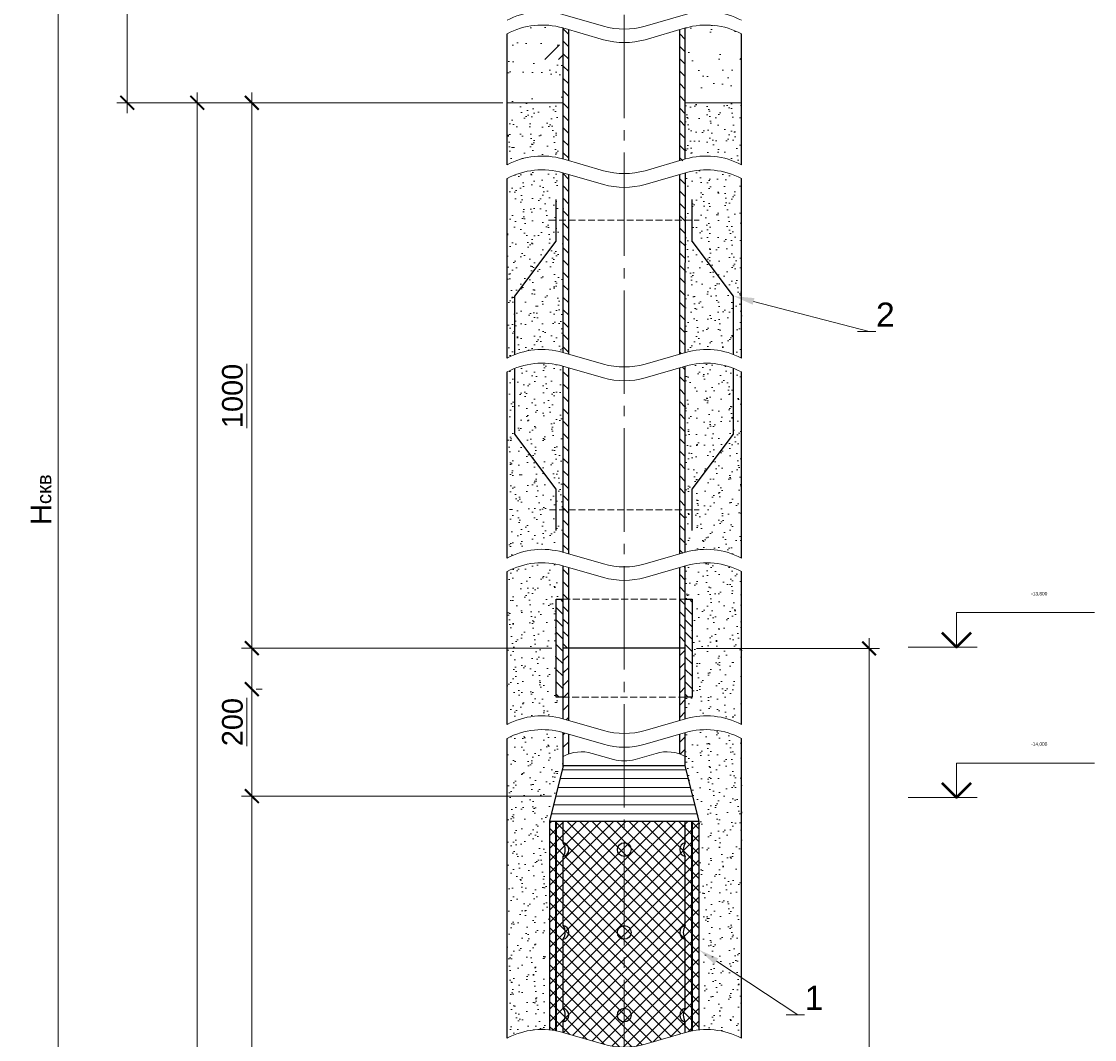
# Model space of a CAD drawing. Header units: millimetres. Extents: x 15422 to 23145, y 7709 to 14779.
# Tile 3 of 12: x 18801 to 19579, y 8524 to 9262. Entities that reach past the tile are written whole.
import ezdxf
from ezdxf import colors
from ezdxf.entities.mleader import LeaderData, LeaderLine
from ezdxf.enums import TextEntityAlignment as Align
from ezdxf.math import Vec2, Vec3

# ---------------------------------------------------------------- set-up
doc = ezdxf.new("R2018")
doc.units = ezdxf.units.MM
doc.linetypes.add('Штриховая_ГОСТ', pattern=[7, 5, -2])
doc.linetypes.add('Штрихпунктирная_ГОСТ', pattern=[20, 15, -1.75, 1.5, -1.75])
for name, color, linetype, lineweight in [('Выноски', 2, 'Continuous', 9), ('Грунт коренной', 33, 'Грунт_естественный_ГОСТ1', 13), ('ГТО-2 Маскировка', 9, 'Continuous', 13), ('ГТО-2 Обрыв криволинейный', 254, 'Continuous', 13), ('Линия основная', 4, 'Continuous', 25), ('Линия тонкая', 3, 'Continuous', 13), ('Оси', 1, 'Штрихпунктирная_ГОСТ', 13), ('Отметки', 7, 'Continuous', 13), ('Размеры', 2, 'Continuous', 9), ('Штриховая линия', 7, 'Штриховая_ГОСТ', 13), ('Штриховка', 251, 'Continuous', 9)]:
    doc.layers.add(name, color=color, linetype=linetype, lineweight=lineweight)
doc.styles.add('ГТО-2', font='arial.ttf')
doc.styles.add('КИА', font='arial.ttf')
doc.linetypes.add('Грунт_естественный_ГОСТ1', pattern='A,1.4142,[2,Форма_КИА.shx,S=2.1213,R=0,X=1.77,Y=0],1.4142,[2,Форма_КИА.shx,S=2.1213,R=0,X=1.77,Y=0],1.4142,[2,Форма_КИА.shx,S=2.1213,R=0,X=1.77,Y=0],1.4142', length=5.6568)
doc.linetypes.add('Грунт_естественный_ГОСТ2', pattern='A,2.56066,[130,ltypeshp,S=1.5,R=45,X=0,Y=-1.06066],1.5,[130,ltypeshp,S=1.5,R=45,X=0,Y=-1.06066],1.5,[130,ltypeshp,S=1.5,R=45,X=0,Y=-1.06066],0.43934', length=6)
doc.dimstyles.new('КИА', dxfattribs={"dimtxt": 3, "dimasz": 2, "dimexe": 1.5, "dimexo": 0, "dimgap": 1, "dimtad": 1, "dimdec": 0, "dimzin": 9, "dimtxsty": 'КИА', "dimblk": 'ARCHTICK', "dimcen": 3, "dimdle": 1.5, "dimclrd": 256, "dimclre": 256, "dimclrt": 256, "dimadec": 0, "dimazin": 0, "dimtfac": 1, "dimtdec": 0, "dimtmove": 0, "dimatfit": 3, "dimfxl": 1, "dimtfill": 1, "dimlwd": -1, "dimlwe": -1, "dimarcsym": 2})
pattern_1 = [(135, (0, -157.6494), (-4.490128, -4.490128), [])]
pattern_2 = [(135, (0, -187.381), (-4.490128, -4.490128), [])]
pattern_3 = [(127.5, (0, -157.649), (-12.235331, -0.400008), [0, -9.652, 0, -10.795, 0, -10.31875]), (97.5, (0, -157.65), (-17.920628, 11.238082), [0, -5.207, 0, -8.6995, 0, -3.33375]), (57.5, (-5e-16, -165.46), (-0.0359296, 19.774809), [0, -3.175, 0, -11.43, 0, -14.9225]), (47.5, (-5e-16, -165.46), (-5.573233, 19.088911), [0, -1.5875, 0, -7.493, 0, -8.5725])]
pattern_4 = [(127.5, (0, -187.381), (-12.235331, -0.400008), [0, -9.652, 0, -10.795, 0, -10.31875]), (97.5, (0, -187.381), (-17.920628, 11.238082), [0, -5.207, 0, -8.6995, 0, -3.33375]), (57.5, (-5e-16, -195.192), (-0.0359296, 19.774809), [0, -3.175, 0, -11.43, 0, -14.9225]), (47.5, (-5e-16, -195.192), (-5.573233, 19.088911), [0, -1.5875, 0, -7.493, 0, -8.5725])]
pattern_5 = [(3.75, (0, -187.381), (12.929983, 20.791077), [0, -19.304, 0, -21.59, 0, -20.6375]), (0.75, (0, -187.38), (26.533057, 32.95103), [0, -10.414, 0, -17.399, 0, -6.6675]), (356.75, (-15.62, -187.38), (34.471772, 19.38748), [0, -6.35, 0, -22.86, 0, -29.845]), (355.75, (-15.62, -187.38), (23.08098, 32.38917), [0, -3.175, 0, -14.986, 0, -17.145]), (45, (0, -187.38), (-24.74874, 45.96194), [15, -50]), (45, (10, -187.38), (-24.74874, 45.96194), [15, -50]), (45, (20, -187.38), (-24.74874, 45.96194), [15, -50])]
pattern_6 = [(127.5, (-1e-11, -157.413), (-12.235331, -0.400008), [0, -9.652, 0, -10.795, 0, -10.31875]), (97.5, (-1e-11, -157.413), (-17.920628, 11.238082), [0, -5.207, 0, -8.6995, 0, -3.33375]), (57.5, (-1e-11, -165.223), (-0.0359296, 19.774809), [0, -3.175, 0, -11.43, 0, -14.9225]), (47.5, (-1e-11, -165.223), (-5.573233, 19.088911), [0, -1.5875, 0, -7.493, 0, -8.5725])]
pattern_7 = [(45, (-1e-11, -157.413), (-4.490128, 4.490128), [])]
pattern_8 = [(135, (-1e-11, -157.413), (-4.490128, -4.490128), [])]

# ---------------------------------------------------------------- blocks, each defined once
blk = doc.blocks.new('*U5')
at = {"layer": 'ГТО-2 Обрыв криволинейный'}
blk.add_lwpolyline([(34, 0, 0.195164), (25.89, 0.85), (20.01, -0.85, -0.141435), (13.99, -0.85), (8.11, 0.85, 0.195164), (0, 0)], format="xyb", dxfattribs=at)
blk = doc.blocks.new('_ArchTick')
at = {"color": 0, "linetype": 'ByBlock', "const_width": 0.15}
blk.add_lwpolyline([(-0.5, -0.5), (0.5, 0.5)], dxfattribs=at)
blk = doc.blocks.new('*D9')
at = {"layer": 'Defpoints', "color": 0, "transparency": 16777216}
for p in [(18967.95, 8700.56), (19188.24, 8700.56), (18967.95, 8249.87)]:
    blk.add_point(p, dxfattribs=at)
at = {"layer": 'Размеры', "transparency": 16777216}
for p, q in [((18967.95, 8242.37), (18967.95, 8708.06)), ((19185.09, 8700.56), (18960.45, 8700.56)), ((18971.1, 8249.87), (18975.45, 8249.87))]:
    blk.add_line(p, q, dxfattribs=at)
at = {"layer": 'Размеры', "transparency": 16777216, "xscale": 10, "yscale": 10, "zscale": 10}
for p, rotation in [((18967.95, 8700.56), 90), ((18967.95, 8249.87), 270)]:
    blk.add_blockref('_ArchTick', p, dxfattribs=dict(at, rotation=rotation))
at = {"layer": 'Размеры', "transparency": 16777216, "insert": (18953.92, 8475.21), "char_height": 15, "attachment_point": 5, "rotation": 90, "style": 'КИА', "bg_fill": 3, "box_fill_scale": 1.1, "bg_fill_color": 256, "bg_fill_true_color": 13158600, "bg_fill_transparency": 0}
blk.add_mtext('{\\L2000}', dxfattribs=at)
blk = doc.blocks.new('*D10')
at = {"layer": 'Defpoints', "color": 0, "transparency": 16777216}
for p in [(18967.95, 8807.87), (19188.7, 8807.87), (18967.95, 8700.56)]:
    blk.add_point(p, dxfattribs=at)
at = {"layer": 'Размеры', "transparency": 16777216}
for p, q in [((18967.95, 8693.06), (18967.95, 8815.37)), ((19185.55, 8807.87), (18960.45, 8807.87)), ((18971.1, 8700.56), (18975.45, 8700.56))]:
    blk.add_line(p, q, dxfattribs=at)
at = {"layer": 'Размеры', "transparency": 16777216, "xscale": 10, "yscale": 10, "zscale": 10}
for p, rotation in [((18967.95, 8807.87), 90), ((18967.95, 8700.56), 270)]:
    blk.add_blockref('_ArchTick', p, dxfattribs=dict(at, rotation=rotation))
at = {"layer": 'Размеры', "transparency": 16777216, "insert": (18953.92, 8754.21), "char_height": 15, "attachment_point": 5, "rotation": 90, "style": 'КИА', "bg_fill": 3, "box_fill_scale": 1.1, "bg_fill_color": 256, "bg_fill_true_color": 13158600, "bg_fill_transparency": 0}
blk.add_mtext('{\\L200}', dxfattribs=at)
blk = doc.blocks.new('*D11')
at = {"layer": 'Defpoints', "color": 0, "transparency": 16777216}
for p in [(18967.95, 9203.4), (18967.95, 9203.4), (18967.95, 8778.14)]:
    blk.add_point(p, dxfattribs=at)
at = {"layer": 'Размеры', "transparency": 16777216}
for p, q in [((18967.95, 8770.64), (18967.95, 9210.9)), ((18971.1, 9203.4), (18975.45, 9203.4)), ((18971.1, 8778.14), (18975.45, 8778.14))]:
    blk.add_line(p, q, dxfattribs=at)
at = {"layer": 'Размеры', "transparency": 16777216, "xscale": 10, "yscale": 10, "zscale": 10}
for p, rotation in [((18967.95, 9203.4), 90), ((18967.95, 8778.14), 270)]:
    blk.add_blockref('_ArchTick', p, dxfattribs=dict(at, rotation=rotation))
at = {"layer": 'Размеры', "transparency": 16777216, "insert": (18953.92, 8990.77), "char_height": 15, "attachment_point": 5, "rotation": 90, "style": 'КИА', "bg_fill": 3, "box_fill_scale": 1.1, "bg_fill_color": 256, "bg_fill_true_color": 13158600, "bg_fill_transparency": 0}
blk.add_mtext('{\\L1000}', dxfattribs=at)
blk = doc.blocks.new('*D12')
at = {"layer": 'Defpoints', "color": 0, "transparency": 16777216}
for p in [(18928.39, 9203.4), (19152.95, 9203.4), (19152.95, 7754.87)]:
    blk.add_point(p, dxfattribs=at)
at = {"layer": 'Размеры', "transparency": 16777216}
for p, q in [((18928.39, 7747.37), (18928.39, 9210.9)), ((19149.8, 9203.4), (18920.89, 9203.4)), ((19149.8, 7754.87), (18920.89, 7754.87))]:
    blk.add_line(p, q, dxfattribs=at)
at = {"layer": 'Размеры', "transparency": 16777216, "xscale": 10, "yscale": 10, "zscale": 10}
for p, rotation in [((18928.39, 9203.4), 90), ((18928.39, 7754.87), 270)]:
    blk.add_blockref('_ArchTick', p, dxfattribs=dict(at, rotation=rotation))
at = {"layer": 'Размеры', "transparency": 16777216, "insert": (18914.36, 8479.14), "char_height": 15, "attachment_point": 5, "rotation": 90, "style": 'КИА', "bg_fill": 3, "box_fill_scale": 1.1, "bg_fill_color": 256, "bg_fill_true_color": 13158600, "bg_fill_transparency": 0}
blk.add_mtext('{\\L4000}', dxfattribs=at)
blk = doc.blocks.new('*D13')
at = {"layer": 'Defpoints', "color": 0, "transparency": 16777216}
for p in [(18877.65, 9569.87), (19152.95, 9569.87), (18928.39, 9203.4)]:
    blk.add_point(p, dxfattribs=at)
at = {"layer": 'Размеры', "transparency": 16777216}
for p, q in [((18877.65, 9195.9), (18877.65, 9577.37)), ((19149.8, 9569.87), (18870.15, 9569.87)), ((18925.24, 9203.4), (18870.15, 9203.4))]:
    blk.add_line(p, q, dxfattribs=at)
at = {"layer": 'Размеры', "transparency": 16777216, "xscale": 10, "yscale": 10, "zscale": 10}
for p, rotation in [((18877.65, 9569.87), 90), ((18877.65, 9203.4), 270)]:
    blk.add_blockref('_ArchTick', p, dxfattribs=dict(at, rotation=rotation))
at = {"layer": 'Размеры', "transparency": 16777216, "insert": (18863.07, 9386.64), "char_height": 15, "attachment_point": 5, "rotation": 90, "style": 'КИА', "bg_fill": 3, "box_fill_scale": 1.1, "bg_fill_color": 256, "bg_fill_true_color": 13158600, "bg_fill_transparency": 0}
blk.add_mtext('перем.', dxfattribs=at)
blk = doc.blocks.new('*D14')
at = {"layer": 'Defpoints', "color": 0, "transparency": 16777216}
for p in [(18967.35, 9740.03), (18827.52, 7754.87), (18928.39, 7754.87)]:
    blk.add_point(p, dxfattribs=at)
at = {"layer": 'Размеры', "transparency": 16777216}
for p, q in [((18827.52, 9747.53), (18827.52, 7747.37)), ((18964.2, 9740.03), (18820.02, 9740.03)), ((18925.24, 7754.87), (18820.02, 7754.87))]:
    blk.add_line(p, q, dxfattribs=at)
at = {"layer": 'Размеры', "transparency": 16777216, "xscale": 10, "yscale": 10, "zscale": 10}
for p, rotation in [((18827.52, 9740.03), 90), ((18827.52, 7754.87), 270)]:
    blk.add_blockref('_ArchTick', p, dxfattribs=dict(at, rotation=rotation))
at = {"layer": 'Размеры', "transparency": 16777216, "insert": (18815.02, 8915.54), "char_height": 15, "attachment_point": 5, "rotation": 90, "style": 'КИА', "bg_fill": 3, "box_fill_scale": 1.1, "bg_fill_color": 256, "bg_fill_true_color": 13158600, "bg_fill_transparency": 0}
blk.add_mtext('H{\\H0.7x;\\S^ скв;}', dxfattribs=at)
blk = doc.blocks.new('*D15')
at = {"layer": 'Defpoints', "color": 0, "transparency": 16777216}
for p in [(19287.2, 8807.64), (19287.2, 7864.87), (19415.45, 7864.87)]:
    blk.add_point(p, dxfattribs=at)
at = {"layer": 'Размеры', "transparency": 16777216}
for p, q in [((19415.45, 8815.14), (19415.45, 7857.37)), ((19290.35, 8807.64), (19422.95, 8807.64)), ((19290.35, 7864.87), (19422.95, 7864.87))]:
    blk.add_line(p, q, dxfattribs=at)
at = {"layer": 'Размеры', "transparency": 16777216, "xscale": 10, "yscale": 10, "zscale": 10}
for p, rotation in [((19415.45, 8807.64), 90), ((19415.45, 7864.87), 270)]:
    blk.add_blockref('_ArchTick', p, dxfattribs=dict(at, rotation=rotation))
at = {"layer": 'Размеры', "transparency": 16777216, "insert": (19400.61, 8336.25), "char_height": 15, "attachment_point": 5, "rotation": 90, "style": 'КИА', "bg_fill": 3, "box_fill_scale": 1.1, "bg_fill_color": 256, "bg_fill_true_color": 13158600, "bg_fill_transparency": 0}
blk.add_mtext('{\\L3000} (фильтровая часть)', dxfattribs=at)
blk = doc.blocks.new('*U23')
at = {"layer": 'ГТО-2 Обрыв криволинейный'}
blk.add_lwpolyline([(17.7, 0, 0.195164), (13.48, 0.44), (10.41, -0.44, -0.141435), (7.29, -0.44), (4.22, 0.44, 0.195164), (0, 0)], format="xyb", dxfattribs=at)
blk = doc.blocks.new('*U89')
at = {"color": 0, "linetype": 'ByBlock', "lineweight": -2}
for p, q in [((7, 0), (7, 5)), ((7, 5), (27, 5)), ((7, 0), (0, 0)), ((10, 0), (7, 0))]:
    blk.add_line(p, q, dxfattribs=at)
at = {"color": 0, "linetype": 'ByBlock', "lineweight": 50}
blk.add_lwpolyline([(4.88, 2.12), (7, 0), (9.12, 2.12)], dxfattribs=at)
at = {"color": 0, "linetype": 'ByBlock', "lineweight": -2, "flags": 104}
for tag, p in [('ОТМЕТКА', (17.82, 8)), ('ПРИМЕЧАНИЕ', (17.82, 2))]:
    blk.add_attdef(tag, text='', height=3.5, dxfattribs=at).set_placement(p, align=Align.MIDDLE_CENTER)
blk = doc.blocks.new('*U84')
at = {"color": 0, "linetype": 'ByBlock', "lineweight": -2}
for p, q in [((7, 0), (7, 5)), ((7, 5), (27, 5)), ((7, 0), (0, 0)), ((10, 0), (7, 0))]:
    blk.add_line(p, q, dxfattribs=at)
at = {"color": 0, "linetype": 'ByBlock', "lineweight": 50}
blk.add_lwpolyline([(4.88, 2.12), (7, 0), (9.12, 2.12)], dxfattribs=at)
at = {"color": 0, "linetype": 'ByBlock', "lineweight": -2, "flags": 104}
for tag, p in [('ОТМЕТКА', (17.82, 8)), ('ПРИМЕЧАНИЕ', (17.82, 2))]:
    blk.add_attdef(tag, text='', height=3.5, dxfattribs=at).set_placement(p, align=Align.MIDDLE_CENTER)

msp = doc.modelspace()

# ---------------------------------------------------------------- hatches: boundary and pattern name
at = {"layer": 'Штриховка'}
h = msp.add_hatch(dxfattribs=at)
h.set_pattern_fill('ОБРАТНАЯ_ЗАСЫПКА', color=256, scale=5, pattern_type=2)
h.set_pattern_definition([(3.75, (0, -264.549), (12.929983, 20.791077), [0, -19.304, 0, -21.59, 0, -20.6375]), (0.75, (0, -264.55), (26.533057, 32.95103), [0, -10.414, 0, -17.399, 0, -6.6675]), (356.75, (-15.62, -264.55), (34.471772, 19.38748), [0, -6.35, 0, -22.86, 0, -29.845]), (355.75, (-15.62, -264.55), (23.08098, 32.38917), [0, -3.175, 0, -14.986, 0, -17.145]), (45, (0, -264.55), (-24.74874, 45.96194), [15, -50]), (45, (10, -264.55), (-24.74874, 45.96194), [15, -50]), (45, (20, -264.55), (-24.74874, 45.96194), [15, -50])])
edge = h.paths.add_edge_path()
edge.add_arc((19178.4473375, 9512.2484102), 54.1908217, 73.6565383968, 118.0718010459)
edge.add_line((19152.9463468, 9560.0641464), (19152.9463468, 9263.2123723))
edge.add_arc((19178.4463468, 9215.3998723), 54.1875, 73.8994924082, 118.0724869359, ccw=False)
edge.add_line((19193.4737958, 9267.4619596), (19193.6963468, 9190.4217875))
edge.add_line((19193.6963468, 9190.4217875), (19193.6963468, 9564.2494955))
h = msp.add_hatch(dxfattribs=at)
h.set_pattern_fill('ОБРАТНАЯ_ЗАСЫПКА', color=256, scale=5, pattern_type=2)
h.set_pattern_definition(pattern_5)
h.paths.add_polyline_path([(19193.6963468, 9257.5891844, 0.196274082), (19152.9463468, 9253.4043512), (19152.9463468, 9203.4043512), (19193.6963468, 9203.4043512)])
h = msp.add_hatch(dxfattribs=at)
h.set_pattern_fill('ОБРАТНАЯ_ЗАСЫПКА', color=256, scale=5, pattern_type=2)
h.set_pattern_definition(pattern_5)
h.paths.add_polyline_path([(19282.1963468, 9203.4043512), (19322.9463468, 9203.4043512), (19322.9463468, 9253.4043512, 0.196274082), (19282.1963468, 9257.5891844)])
h = msp.add_hatch(dxfattribs=at)
h.set_pattern_fill('ANSI31', color=256, scale=2, angle=90)
h.set_pattern_definition(pattern_2)
h.paths.add_polyline_path([(19197.6963468, 9256.4351213), (19193.6963468, 9257.5897004), (19193.6963468, 9162.5897004), (19197.6963468, 9161.4351213)])
h = msp.add_hatch(dxfattribs=at)
h.set_pattern_fill('ANSI31', color=256, scale=2, angle=90)
h.set_pattern_definition(pattern_2)
h.paths.add_polyline_path([(19282.1963468, 9257.5897004), (19278.1963468, 9257.5897004), (19278.1963468, 9161.4351213), (19282.1963468, 9161.1642145)])
h = msp.add_hatch(dxfattribs=at)
h.set_pattern_fill('AR-SAND', color=256, scale=0.25, angle=90)
h.set_pattern_definition(pattern_4)
h.paths.add_polyline_path([(19193.4737958, 9162.6539385), (19193.6963468, 9162.5897004), (19193.6963468, 9203.4043512), (19152.9463468, 9203.4043512), (19152.9463468, 9158.4043512, -0.1951637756)])
h = msp.add_hatch(dxfattribs=at)
h.set_pattern_fill('AR-SAND', color=256, scale=0.25, angle=90)
h.set_pattern_definition(pattern_4)
h.paths.add_polyline_path([(19282.1963468, 9162.5897004), (19282.4188978, 9162.6539385, -0.1951637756), (19322.9463468, 9158.4043512), (19322.9463468, 9203.4043512), (19282.1963468, 9203.4043512)])
h = msp.add_hatch(dxfattribs=at)
h.set_pattern_fill('AR-SAND', color=256, scale=0.25, angle=90)
h.set_pattern_definition(pattern_3)
edge = h.paths.add_edge_path()
edge.add_arc((19178.4473004, 9100.5889768), 54.1904851, 73.6563931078, 118.071946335)
edge.add_line((19152.9463468, 9148.4043512), (19152.9463468, 9018.1360484))
edge.add_arc((19178.4463468, 8970.3235484), 54.1875, 73.8994924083, 118.0724869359, ccw=False)
edge.add_line((19193.4737958, 9022.3856357), (19193.6963468, 9022.3213975))
edge.add_line((19193.6963468, 9022.3213975), (19193.6963468, 9152.5897004))
h = msp.add_hatch(dxfattribs=at)
h.set_pattern_fill('ANSI31', color=256, scale=2, angle=90)
h.set_pattern_definition(pattern_1)
h.paths.add_polyline_path([(19193.6963468, 9022.3213975), (19197.6963468, 9021.1668185), (19197.6024711, 9151.462218), (19193.6024711, 9152.6167971)])
h = msp.add_hatch(dxfattribs=at)
h.set_pattern_fill('ANSI31', color=256, scale=2, angle=90)
h.set_pattern_definition(pattern_1)
h.paths.add_polyline_path([(19282.4325608, 9152.6578823), (19278.4325608, 9151.5033032), (19278.1963468, 9021.1668185), (19282.1963468, 9022.3213975)])
h = msp.add_hatch(dxfattribs=at)
h.set_pattern_fill('AR-SAND', color=256, scale=0.25, angle=90)
h.set_pattern_definition(pattern_3)
edge = h.paths.add_edge_path()
edge.add_line((19282.1963468, 9022.3213975), (19282.4188978, 9022.3856357))
edge.add_arc((19297.4463468, 8970.3235484), 54.1875, 61.9275130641, 106.1005075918, ccw=False)
edge.add_line((19322.9463468, 9018.1360484), (19322.9463468, 9148.4043512))
edge.add_arc((19297.4463468, 9100.5918512), 54.1875, 61.9275130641, 106.1005075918)
edge.add_line((19282.4188978, 9152.6539385), (19282.1963468, 9022.3213975))
h = msp.add_hatch(dxfattribs=at)
h.set_pattern_fill('AR-SAND', color=256, scale=0.25, angle=90)
h.set_pattern_definition(pattern_3)
h.paths.add_polyline_path([(19193.6963468, 9012.3208816, 0.196274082), (19152.9463468, 9008.1360484), (19152.9463468, 8873.1360484, -0.1951637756), (19193.4737958, 8877.3856357), (19193.6963468, 8877.3213975)])
h = msp.add_hatch(dxfattribs=at)
h.set_pattern_fill('ANSI31', color=256, scale=2, angle=90)
h.set_pattern_definition(pattern_1)
h.paths.add_polyline_path([(19197.6963468, 9011.1668185), (19193.6963468, 9012.3213975), (19193.6963468, 8877.3213975), (19197.6963468, 8876.1668185)])
h = msp.add_hatch(dxfattribs=at)
h.set_pattern_fill('ANSI31', color=256, scale=2, angle=90)
h.set_pattern_definition(pattern_1)
h.paths.add_polyline_path([(19282.1963468, 9012.3213975), (19278.1963468, 9011.1668185), (19278.1963468, 8876.1668185), (19282.1963468, 8877.3213975)])
h = msp.add_hatch(dxfattribs=at)
h.set_pattern_fill('AR-SAND', color=256, scale=0.25, angle=90)
h.set_pattern_definition(pattern_3)
h.paths.add_polyline_path([(19282.1963468, 8877.3213975), (19282.4188978, 8877.3856357, -0.1951637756), (19322.9463468, 8873.1360484), (19322.9463468, 9008.1360484, 0.196274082), (19282.1963468, 9012.3208816)])
h = msp.add_hatch(dxfattribs=at)
h.set_pattern_fill('ANSI31', color=256, scale=2, angle=90)
h.set_pattern_definition(pattern_8)
h.paths.add_polyline_path([(19197.6963468, 8866.4032264), (19193.6963468, 8867.5578055), (19193.6963468, 8807.8724564), (19197.6963468, 8807.8724564)])
h = msp.add_hatch(dxfattribs=at)
h.set_pattern_fill('ANSI31', color=256, scale=2, angle=90)
h.set_pattern_definition(pattern_8)
h.paths.add_polyline_path([(19278.1963468, 8807.8724564), (19282.1963468, 8807.8724564), (19282.1963468, 8867.5578055), (19278.1963468, 8866.4032264)])
h = msp.add_hatch(dxfattribs=at)
h.set_pattern_fill('ANSI31', color=256, scale=2, angle=90)
h.set_pattern_definition([(135, (19191.1963, 8807.8725), (-4.4901, -4.4901), [])])
h.paths.add_polyline_path([(19193.6963468, 8843.3724564), (19188.6963468, 8843.3724564), (19188.6963468, 8772.3724564), (19193.6963468, 8772.3724564)])
h = msp.add_hatch(dxfattribs=at)
h.set_pattern_fill('ANSI31', color=256, scale=2)
h.set_pattern_definition(pattern_7)
h.paths.add_polyline_path([(19193.6963468, 8756.5578055), (19197.6963468, 8755.4032264), (19197.6963468, 8807.8724564), (19193.6963468, 8807.8724564)])
h = msp.add_hatch(dxfattribs=at)
h.set_pattern_fill('ANSI31', color=256, scale=2)
h.set_pattern_definition(pattern_7)
h.paths.add_polyline_path([(19278.1963468, 8755.4032264), (19282.1963468, 8756.5578055), (19282.1963468, 8807.8724564), (19278.1963468, 8807.8724564)])
h = msp.add_hatch(dxfattribs=at)
h.set_pattern_fill('ANSI31', color=256, scale=2)
h.set_pattern_definition(pattern_7)
edge = h.paths.add_edge_path()
edge.add_arc((19206.9713468, 8704.4255814), 28.209375, 109.1954350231, 118.0724869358)
edge.add_line((19193.6963468, 8729.3162064), (19193.6963468, 8746.5578055))
edge.add_line((19193.6963468, 8746.5578055), (19197.6963468, 8745.4032264))
edge.add_line((19197.6963468, 8745.4032264), (19197.6963468, 8731.0665876))
h = msp.add_hatch(dxfattribs=at)
h.set_pattern_fill('ANSI31', color=256, scale=2)
h.set_pattern_definition(pattern_7)
edge = h.paths.add_edge_path()
edge.add_arc((19268.9213468, 8704.4255814), 28.209375, 61.9275130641, 70.804564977)
edge.add_line((19278.1963468, 8731.0665876), (19278.1963468, 8745.4032264))
edge.add_line((19278.1963468, 8745.4032264), (19282.1963468, 8746.5578055))
edge.add_line((19282.1963468, 8746.5578055), (19282.1963468, 8729.3162064))

# ---------------------------------------------------------------- linework, layer by layer
at = {"layer": 'Грунт коренной', "linetype": 'Грунт_естественный_ГОСТ2', "ltscale": 5}
for p, q in [((19152.9463468, 9253.4043512), (19152.9463468, 9158.4043512)), ((19322.9463468, 9158.4043512), (19322.9463468, 9253.4043512)), ((19152.9463468, 9148.4043512), (19152.9463468, 9018.1360484)), ((19322.9463468, 9018.1360484), (19322.9463468, 9148.4043512)), ((19152.9463468, 9008.1360484), (19152.9463468, 8873.1360484)), ((19322.9463468, 8873.1360484), (19322.9463468, 9008.1360484))]:
    msp.add_line(p, q, dxfattribs=at)
at = {"layer": 'Линия основная'}
for p, q in [((19193.6963468, 9162.5897004), (19193.6963468, 9257.5897004)), ((19197.6963468, 9161.4351213), (19197.6963468, 9256.4351213)), ((19278.1963468, 9161.4351213), (19278.1963468, 9256.4351213)), ((19282.1963468, 9162.5897004), (19282.1963468, 9257.5897004)), ((19322.9463468, 9158.4043512), (19322.9463468, 9253.4043512)), ((19193.6963468, 9022.3213975), (19193.6963468, 9152.5897004)), ((19197.6963468, 9021.1668185), (19197.6963468, 9151.4351213)), ((19278.1963468, 9021.1668185), (19278.1963468, 9151.4351213)), ((19282.1963468, 9022.3213975), (19282.4188978, 9152.6539385)), ((19152.9463468, 9018.1360484), (19152.9463468, 9148.4043512)), ((19322.9463468, 9018.1360484), (19322.9463468, 9148.4043512)), ((19193.6963468, 8877.3213975), (19193.6963468, 9012.3213975)), ((19197.6963468, 8876.1668185), (19197.6963468, 9011.1668185)), ((19278.1963468, 8876.1668185), (19278.1963468, 9011.1668185)), ((19282.1963468, 8877.3213975), (19282.1963468, 9012.3213975)), ((19152.9463468, 8873.1360484), (19152.9463468, 9008.1360484)), ((19322.9463468, 8873.1360484), (19322.9463468, 9008.1360484)), ((19193.6963468, 8756.5578055), (19193.6963468, 8867.5578055)), ((19197.6963468, 8755.4032264), (19197.6963468, 8866.4032264)), ((19278.1963468, 8755.4032264), (19278.1963468, 8866.4032264)), ((19282.1963468, 8756.5578055), (19282.1963468, 8867.5578055)), ((19282.1963468, 8807.8724564), (19193.6963468, 8807.8724564)), ((19193.6963468, 8666.6956374), (19193.6963468, 8746.5578055)), ((19197.6963468, 8731.0665876), (19197.6963468, 8745.4032264)), ((19278.1963468, 8731.0665876), (19278.1963468, 8745.4032264)), ((19282.1963468, 8666.6956374), (19282.1963468, 8746.5578055)), ((19193.6963468, 8606.6956374), (19193.6963468, 8656.6956374)), ((19282.1963468, 8606.6956374), (19282.1963468, 8656.6956374)), ((19193.6963468, 8546.6956374), (19193.6963468, 8596.6956374)), ((19282.1963468, 8546.6956374), (19282.1963468, 8596.6956374)), ((19193.6963468, 8529.0578055), (19193.6963468, 8536.6956374)), ((19282.1963468, 8529.0578055), (19282.1963468, 8536.6956374))]:
    msp.add_line(p, q, dxfattribs=at)
at = {"layer": 'Линия основная', "lineweight": 35}
msp.add_line((19188.6963468, 8530.2691911), (19188.6963468, 8696.6956374), dxfattribs=at)
at = {"layer": 'Линия основная'}
for points in [[(19158.6963468, 9020.783658), (19158.6963468, 9063.1360484), (19188.6963468, 9103.1360484), (19188.6963468, 9103.1360484), (19188.6963468, 9133.1360484)], [(19317.1963468, 9020.783658), (19317.1963468, 9063.1360484), (19287.1963468, 9103.1360484), (19287.1963468, 9103.1360484), (19287.1963468, 9133.1360484)], [(19188.6963468, 8893.1360484), (19188.6963468, 8923.1360484), (19158.6963468, 8963.1360484), (19158.6963468, 9010.783658)], [(19287.1963468, 8893.1360484), (19287.1963468, 8923.1360484), (19317.1963468, 8963.1360484), (19317.1963468, 9010.783658)], [(19188.6963468, 8772.3724564), (19188.6963468, 8843.3724564), (19193.6963468, 8843.3724564)], [(19193.6963468, 8772.3724564), (19188.6963468, 8772.3724564)]]:
    msp.add_lwpolyline(points, dxfattribs=at)
for centre in [(19237.9463468, 8661.6956374), (19237.9463468, 8601.6956374), (19237.9463468, 8541.6956374)]:
    msp.add_circle(centre, 5, dxfattribs=at)
for centre, radius, start, end in [((19192.5713468, 8661.6956374), 5.125, 282.6803834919, 77.3196165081), ((19186.1130135, 8661.6956374), 9.0833333, 326.6015115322, 33.3984884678), ((19283.3213468, 8661.6956374), 5.125, 102.6803834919, 257.3196165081), ((19289.7796801, 8661.6956374), 9.0833333, 146.6015115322, 213.398488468), ((19192.5713468, 8601.6956374), 5.125, 282.6803834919, 77.3196165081), ((19186.1130135, 8601.6956374), 9.0833333, 326.6015115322, 33.3984884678), ((19283.3213468, 8601.6956374), 5.125, 102.6803834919, 257.3196165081), ((19289.7796801, 8601.6956374), 9.0833333, 146.6015115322, 213.398488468), ((19192.5713468, 8541.6956374), 5.125, 282.6803834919, 77.3196165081), ((19186.1130135, 8541.6956374), 9.0833333, 326.6015115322, 33.3984884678), ((19283.3213468, 8541.6956374), 5.125, 102.6803834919, 257.3196165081), ((19289.7796801, 8541.6956374), 9.0833333, 146.6015115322, 213.398488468)]:
    msp.add_arc(centre, radius, start, end, dxfattribs=at)
at = {"layer": 'Линия тонкая'}
for p, q in [((19193.6963468, 9203.4043512), (19152.9463468, 9203.4043512)), ((19322.9463468, 9203.4043512), (19282.1963468, 9203.4043512))]:
    msp.add_line(p, q, dxfattribs=at)
at = {"layer": 'Штриховая линия'}
for p, q in [((19183.6963468, 9118.1360484), (19292.1963468, 9118.1360484)), ((19183.6963468, 8908.1360484), (19292.1963468, 8908.1360484))]:
    msp.add_line(p, q, dxfattribs=at)
for points in [[(19193.6963468, 8843.3724564), (19282.1963468, 8843.3724564)], [(19282.1963468, 8772.3724564), (19193.6963468, 8772.3724564)]]:
    msp.add_lwpolyline(points, dxfattribs=at)

# ---------------------------------------------------------------- block references
at = {"layer": 'ГТО-2 Обрыв криволинейный', "xscale": 5, "yscale": 5, "zscale": 5}
for p in [(19152.9463468, 9263.2123723), (19152.9463468, 9253.4043512), (19152.9463468, 9158.4043512), (19152.9463468, 9148.4043512), (19152.9463468, 9018.1360484), (19152.9463468, 9008.1360484), (19152.9463468, 8873.1360484)]:
    msp.add_blockref('*U5', p, dxfattribs=at)
at = {"layer": 'Отметки'}
ref = msp.add_blockref('*U84', (19443.8951464, 8808.6343704), dxfattribs=dict(at, xscale=5, yscale=5, zscale=5))
lines = msp.add_mtext('-13,800', dxfattribs={"layer": '0', "color": 0, "linetype": 'ByBlock', "lineweight": -2, "insert": (19532.9857181, 8848.6343704), "char_height": 2.5, "attachment_point": 1, "bg_fill": 3, "box_fill_scale": 1.2, "bg_fill_color": 256, "bg_fill_transparency": 0})
ref.add_attrib('ОТМЕТКА', '', (19532.9857181, 8848.6343704)).embed_mtext(lines)
ref = msp.add_blockref('*U89', (19443.8951464, 8699.5102467), dxfattribs=dict(at, xscale=5, yscale=5, zscale=5))
lines = msp.add_mtext('-14,000', dxfattribs={"layer": '0', "color": 0, "linetype": 'ByBlock', "lineweight": -2, "insert": (19532.9857181, 8739.5102467), "char_height": 2.5, "attachment_point": 1, "bg_fill": 3, "box_fill_scale": 1.2, "bg_fill_color": 256, "bg_fill_transparency": 0})
ref.add_attrib('ОТМЕТКА', '', (19532.9857181, 8739.5102467)).embed_mtext(lines)

# ---------------------------------------------------------------- dimensions: what is measured, and where the dimension line sits
at = {"layer": 'Размеры'}
for base, p1, p2, text, picture, middle in [((18967.9463468, 9203.4043512), (18967.9463468, 8778.1407592), (18967.9463468, 9203.4043512), '{\\L1000}', '*D11', (18953.915651, 8990.7725552)), ((19415.4463468, 7864.8724564), (19287.1963468, 8807.6360484), (19287.1963484, 7864.8724564), '{\\L3000} (фильтровая часть)', '*D15', (19400.6134682, 8336.2542524))]:
    dim = msp.add_linear_dim(base=base, p1=p1, p2=p2, angle=90, text=text, dimstyle='КИА', override={"dimexo": 0.63}, dxfattribs=at)
    dim.commit()
    dim.dimension.update_dxf_attribs({"geometry": picture, "text_midpoint": middle})

# ---------------------------------------------------------------- leaders
at = {"layer": 'Выноски'}
ml = msp.add_multileader_mtext('Standard', dxfattribs=at)
ml.set_content('2', color=256, style='ГТО-2')
ml.set_leader_properties(color=256, linetype='ByLayer', lineweight=-1)
ml.build(insert=Vec2(0, 0))
ml.multileader.update_dxf_attribs({"text_left_attachment_type": 6, "text_right_attachment_type": 6, "dogleg_length": 1, "arrow_head_size": 15, "scale": 5})
ctx = ml.context
ctx.base_point, ctx.scale, ctx.char_height, ctx.arrow_head_size, ctx.landing_gap_size, ctx.plane_origin = Vec3(19420.4463468, 9037.4628112), 5, 17.5, 15, 0, Vec3(19302.1604996, 9065.3213543)
ctx.left_attachment, ctx.right_attachment = 6, 6
notes = []
notes.append((ctx, [(0, (1, 1, 0), (19415.4463468, 9037.4628112), (1, 0), 5, [(0, [(19317.1963468, 9063.1360484)], 0, [])])]))
ctx.mtext.insert, ctx.mtext.width, ctx.mtext.flow_direction = Vec3(19420.4463468, 9058.4628112), 20.453548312, 5
for ctx, leaders in notes:
    for number, flags, end, landing, length, lines in leaders:
        leader = LeaderData()
        leader.index, (leader.has_last_leader_line, leader.has_dogleg_vector, leader.attachment_direction) = number, flags
        leader.last_leader_point, leader.dogleg_vector, leader.dogleg_length = Vec3(end), Vec3(landing), length
        for number, points, colour, breaks in lines:
            line = LeaderLine()
            line.index, line.vertices, line.color, line.breaks = number, Vec3.list(points), colors.encode_raw_color(colour), breaks
            leader.lines.append(line)
        ctx.leaders.append(leader)

# ---------------------------------------------------------------- next in the draw order: hatches: boundary and pattern name
at = {"layer": 'Штриховка'}
h = msp.add_hatch(dxfattribs=at)
h.set_pattern_fill('AR-SAND', color=256, scale=0.25, angle=90)
h.set_pattern_definition(pattern_6)
h.paths.add_polyline_path([(19322.9463468, 8863.3724564, 0.196274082), (19282.1963468, 8867.5572895), (19282.1963468, 8843.3724564), (19287.1963468, 8843.3724564), (19287.1963468, 8772.3724564), (19282.1963468, 8772.3724564), (19282.1963468, 8756.5578055), (19282.4188978, 8756.6220437, -0.1951637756), (19322.9463468, 8752.3724564)])
h = msp.add_hatch(dxfattribs=at)
h.set_pattern_fill('ANSI31', color=256, scale=2, angle=90)
h.set_pattern_definition([(135, (19284.6963, 8807.8725), (-4.4901, -4.4901), [])])
h.paths.add_polyline_path([(19287.1963468, 8843.3724564), (19282.1963468, 8843.3724564), (19282.1963468, 8772.3724564), (19287.1963468, 8772.3724564)])
h = msp.add_hatch(dxfattribs=at)
h.set_pattern_fill('AR-SAND', color=256, scale=0.25, angle=90)
h.set_pattern_definition(pattern_6)
h.paths.add_polyline_path([(19292.1963468, 8530.9925315, -0.1478114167), (19322.9463468, 8524.8724564), (19322.9463468, 8742.3724564, 0.196274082), (19282.1963468, 8746.5572895), (19282.1963468, 8722.3724564), (19292.1963468, 8682.3724564)])
h = msp.add_hatch(dxfattribs=at)
h.set_pattern_fill('ANSI37', color=252, scale=2)
h.set_pattern_definition([(45, (6712.905, 5701.9105), (-4.490128, 4.490128), []), (135, (6712.905, 5701.9105), (-4.490128, -4.490128), [])])
edge = h.paths.add_edge_path()
edge.add_arc((19178.4463468, 8477.0599564), 54.1875, 73.8994924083, 84.4401302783)
edge.add_line((19183.6963468, 8530.9925315), (19183.6963468, 8682.3724564))
edge.add_line((19183.6963468, 8682.3724564), (19188.5271421, 8701.6956374))
edge.add_line((19188.5271421, 8701.6956374), (19287.3655515, 8701.6956374))
edge.add_line((19287.3655515, 8701.6956374), (19292.1963468, 8682.3724564))
edge.add_line((19292.1963468, 8682.3724564), (19292.1963468, 8530.9925315))
edge.add_arc((19297.4463468, 8477.0599564), 54.1875, 95.5598697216, 106.1005075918)
edge.add_line((19282.4188978, 8529.1220437), (19252.9737958, 8520.6228691))
edge.add_arc((19237.9463468, 8572.6849564), 54.1875, 253.8994924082, 286.1005075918, ccw=False)
edge.add_line((19222.9188978, 8520.6228691), (19193.4737958, 8529.1220437))

# ---------------------------------------------------------------- next in the draw order: linework, layer by layer
at = {"layer": 'Грунт коренной', "linetype": 'Грунт_естественный_ГОСТ2', "ltscale": 5}
for p, q in [((19322.9463468, 8752.3724564), (19322.9463468, 8863.3724564)), ((19322.9463468, 8524.8724564), (19322.9463468, 8742.3724564))]:
    msp.add_line(p, q, dxfattribs=at)
at = {"layer": 'Линия основная'}
for p, q in [((19322.9463468, 8752.3724564), (19322.9463468, 8863.3724564)), ((19322.9463468, 8524.8724564), (19322.9463468, 8742.3724564))]:
    msp.add_line(p, q, dxfattribs=at)
at = {"layer": 'Линия основная', "lineweight": 35}
msp.add_line((19287.1963468, 8530.2691911), (19287.1963468, 8696.6956374), dxfattribs=at)
at = {"layer": 'Линия основная'}
for points in [[(19282.1963468, 8843.3724564), (19287.1963468, 8843.3724564), (19287.1963468, 8772.3724564), (19282.1963468, 8772.3724564)], [(19292.1963468, 8530.9925315), (19292.1963468, 8682.3724564), (19287.3655515, 8701.6956374), (19188.5271421, 8701.6956374), (19183.6963468, 8682.3724564), (19183.6963468, 8530.9925315)]]:
    msp.add_lwpolyline(points, dxfattribs=at)

# ---------------------------------------------------------------- next in the draw order: dimensions: what is measured, and where the dimension line sits
at = {"layer": 'Размеры'}
dim = msp.add_linear_dim(base=(18928.3905034, 9203.4043512), p1=(19152.9463468, 7754.8724564), p2=(19152.9463468, 9203.4043512), angle=90, text='{\\L4000}', dimstyle='КИА', override={"dimexo": 0.63}, dxfattribs=at)
dim.commit()
dim.dimension.update_dxf_attribs({"geometry": '*D12', "text_midpoint": (18914.3598076, 8479.1384038)})

# ---------------------------------------------------------------- next in the draw order: leaders
at = {"layer": 'Выноски', "lineweight": 20}
ml = msp.add_multileader_mtext('Standard', dxfattribs=at)
ml.set_content('1', color=256, style='ГТО-2')
ml.set_leader_properties(color=256, linetype='ByLayer', lineweight=-1)
ml.build(insert=Vec2(0, 0))
ml.multileader.update_dxf_attribs({"text_left_attachment_type": 6, "text_right_attachment_type": 6, "dogleg_length": 1, "arrow_head_size": 15, "scale": 5})
ctx = ml.context
ctx.base_point, ctx.scale, ctx.char_height, ctx.arrow_head_size, ctx.landing_gap_size, ctx.plane_origin = Vec3(19368.7117191, 8541.9707181), 5, 17.5, 15, 0, Vec3(19302.1604996, 8588.9829841)
ctx.left_attachment, ctx.right_attachment = 6, 6
notes = []
notes.append((ctx, [(0, (1, 1, 0), (19363.7117191, 8541.9707181), (1, 0), 5, [(0, [(19292.1963468, 8588.9829841)], 0, [])])]))
ctx.mtext.insert, ctx.mtext.width, ctx.mtext.defined_height, ctx.mtext.flow_direction = Vec3(19368.7117191, 8562.9707181), 22.678418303, 90.2682127, 5
for ctx, leaders in notes:
    for number, flags, end, landing, length, lines in leaders:
        leader = LeaderData()
        leader.index, (leader.has_last_leader_line, leader.has_dogleg_vector, leader.attachment_direction) = number, flags
        leader.last_leader_point, leader.dogleg_vector, leader.dogleg_length = Vec3(end), Vec3(landing), length
        for number, points, colour, breaks in lines:
            line = LeaderLine()
            line.index, line.vertices, line.color, line.breaks = number, Vec3.list(points), colors.encode_raw_color(colour), breaks
            leader.lines.append(line)
        ctx.leaders.append(leader)

# ---------------------------------------------------------------- next in the draw order: hatches: boundary and pattern name
at = {"layer": 'Штриховка'}
h = msp.add_hatch(dxfattribs=at)
h.set_pattern_fill('AR-SAND', color=256, scale=0.25, angle=90)
h.set_pattern_definition(pattern_6)
h.paths.add_polyline_path([(19188.6963468, 8843.3724564), (19193.6963468, 8843.3724564), (19193.6963468, 8867.5572895, 0.196274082), (19152.9463468, 8863.3724564), (19152.9463468, 8752.3724564, -0.1951637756), (19193.4737958, 8756.6220437), (19193.6963468, 8756.5578055), (19193.6963468, 8772.3724564), (19188.6963468, 8772.3724564)])
h = msp.add_hatch(dxfattribs=at)
h.set_pattern_fill('AR-SAND', color=256, scale=0.25, angle=90)
h.set_pattern_definition(pattern_6)
h.paths.add_polyline_path([(19152.9463468, 8524.8724564, -0.1478114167), (19183.6963468, 8530.9925315), (19183.6963468, 8682.3724564), (19193.6963468, 8722.3724564), (19193.6963468, 8746.5572895, 0.196274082), (19152.9463468, 8742.3724564)])

# ---------------------------------------------------------------- next in the draw order: linework, layer by layer
at = {"layer": 'Грунт коренной', "linetype": 'Грунт_естественный_ГОСТ2', "ltscale": 5}
for p, q in [((19152.9463468, 8863.3724564), (19152.9463468, 8752.3724564)), ((19152.9463468, 8742.3724564), (19152.9463468, 8524.8724564))]:
    msp.add_line(p, q, dxfattribs=at)
at = {"layer": 'Линия основная'}
for p, q in [((19152.9463468, 8752.3724564), (19152.9463468, 8863.3724564)), ((19152.9463468, 8524.8724564), (19152.9463468, 8742.3724564))]:
    msp.add_line(p, q, dxfattribs=at)

# ---------------------------------------------------------------- next in the draw order: block references
at = {"layer": 'ГТО-2 Обрыв криволинейный', "xscale": 5, "yscale": 5, "zscale": 5}
for p in [(19152.9463468, 8863.3724564), (19152.9463468, 8752.3724564), (19152.9463468, 8742.3724564), (19152.9463468, 8524.8724564)]:
    msp.add_blockref('*U5', p, dxfattribs=at)

# ---------------------------------------------------------------- next in the draw order: dimensions: what is measured, and where the dimension line sits
at = {"layer": 'Размеры'}
dim = msp.add_linear_dim(base=(18877.6476322, 9569.8721674), p1=(18928.3905034, 9203.4043512), p2=(19152.9463468, 9569.8721674), angle=90, text='перем.', dimstyle='КИА', override={"dimexo": 0.63}, dxfattribs=at)
dim.commit()
dim.dimension.update_dxf_attribs({"geometry": '*D13', "text_midpoint": (18863.0654357, 9386.6382593)})

# ---------------------------------------------------------------- next in the draw order: linework, layer by layer
at = {"layer": 'Линия основная'}
msp.add_line((19152.9463468, 9158.4043512), (19152.9463468, 9253.4043512), dxfattribs=at)

# ---------------------------------------------------------------- next in the draw order: dimensions: what is measured, and where the dimension line sits
at = {"layer": 'Размеры'}
dim = msp.add_linear_dim(base=(18827.5218692, 7754.8724564), p1=(18967.3510518, 9740.0306277), p2=(18928.3905034, 7754.8724564), angle=90, text='H{\\H0.7x;\\S^ скв;}', dimstyle='КИА', override={"dimexo": 0.63}, dxfattribs=at)
dim.commit()
dim.dimension.update_dxf_attribs({"geometry": '*D14', "text_midpoint": (18827.5218692, 8915.5354073), "dimtype": 160})

# ---------------------------------------------------------------- next in the draw order: wipeouts: each hides what was drawn before it
msp.add_wipeout([(19292.1963468, 8682.3724564), (19282.1963468, 8722.3724564), (19193.6963468, 8722.3724564), (19183.6963468, 8682.3724564)]).dxf.layer = 'ГТО-2 Маскировка'

# ---------------------------------------------------------------- next in the draw order: hatches: boundary and pattern name
at = {"layer": 'Штриховка'}
h = msp.add_hatch(dxfattribs=at)
h.set_pattern_fill('ANSI31', color=252, scale=2, angle=315)
h.set_pattern_definition([(0, (19237.9463, 8662.3725), (2e-15, 6.35), [])])
h.paths.add_polyline_path([(19292.1963468, 8682.3724564), (19282.1963468, 8722.3724564), (19193.6963468, 8722.3724564), (19183.6963468, 8682.3724564)])

# ---------------------------------------------------------------- next in the draw order: linework, layer by layer
at = {"layer": 'Линия основная'}
msp.add_lwpolyline([(19292.1963468, 8682.3724564), (19282.1963468, 8722.3724564), (19193.6963468, 8722.3724564), (19183.6963468, 8682.3724564)], close=True, dxfattribs=at)
at = {"layer": 'Оси', "ltscale": 5}
msp.add_line((19237.9463468, 11167.2693832), (19237.9463468, 7739.8724564), dxfattribs=at)

# ---------------------------------------------------------------- next in the draw order: block references
at = {"layer": 'ГТО-2 Обрыв криволинейный', "xscale": 5, "yscale": 5, "zscale": 5}
msp.add_blockref('*U23', (19193.6963468, 8729.3162064), dxfattribs=at)

# ---------------------------------------------------------------- next in the draw order: dimensions: what is measured, and where the dimension line sits
at = {"layer": 'Размеры'}
dim = msp.add_linear_dim(base=(18967.9463468, 8700.5552282), p1=(18967.9463468, 8249.8724564), p2=(19188.2420398, 8700.5552282), angle=90, text='{\\L2000}', dimstyle='КИА', override={"dimexo": 0.63}, dxfattribs=at)
dim.commit()
dim.dimension.update_dxf_attribs({"geometry": '*D9', "text_midpoint": (18953.915651, 8475.2138423)})

# ---------------------------------------------------------------- next in the draw order: dimensions: what is measured, and where the dimension line sits
dim = msp.add_linear_dim(base=(18967.9463468, 8807.8724564), p1=(18967.9463468, 8700.5552282), p2=(19188.6963468, 8807.8724564), angle=90, text='{\\L200}', dimstyle='КИА', override={"dimexo": 0.63}, dxfattribs=at)
dim.commit()
dim.dimension.update_dxf_attribs({"geometry": '*D10', "text_midpoint": (18953.915651, 8754.2138423)})

doc.saveas('drawing.dxf')
